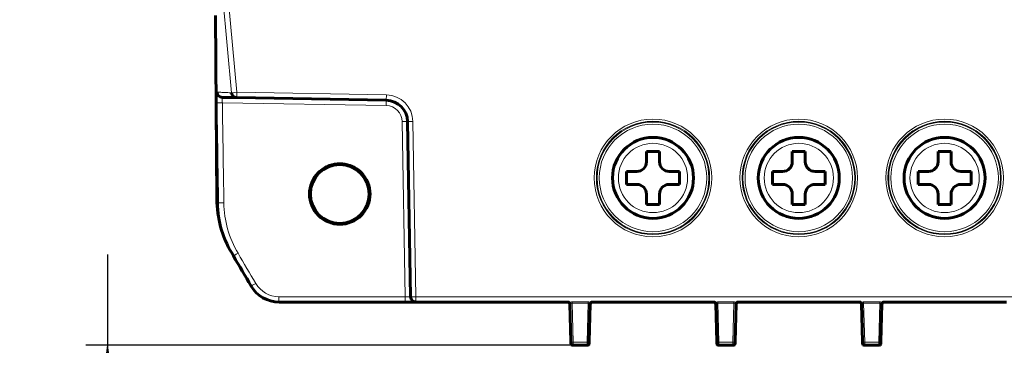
# Model space of a CAD drawing. Header units: millimetres. Extents: x 0 to 841, y 0 to 594.
# Tile 1 of 29: x 144 to 236, y 181 to 211. Entities that reach past the tile are written whole.
import ezdxf

# ---------------------------------------------------------------- set-up
doc = ezdxf.new("R2010")
doc.units = ezdxf.units.MM
doc.linetypes.add('K5LT_BASIC', pattern=[0])
doc.linetypes.add('K5LT_THIN', pattern=[0])
doc.layers.add('Системный слой', color=7, linetype='Continuous')
doc.styles.add('KDIMTEXTSTYLE', font='GOST_AU.SHX', dxfattribs={"width": 0.96, "oblique": 15, "height": 5})
doc.dimstyles.new('KDIMSTYLE (1.00)', dxfattribs={"dimtxt": 5, "dimasz": 1, "dimexe": 2, "dimexo": 0, "dimgap": 1, "dimtad": 1, "dimtxsty": 'KDIMTEXTSTYLE', "dimsah": 1, "dimcen": 0, "dimdle": 1, "dimadec": 0, "dimazin": 0, "dimtfac": 0.667, "dimtmove": 0, "dimatfit": 3, "dimfxl": 1, "dimtvp": 1, "dimtolj": 1, "dimtzin": 0, "dimarcsym": 0})

# ---------------------------------------------------------------- blocks, each defined once
blk = doc.blocks.new('KDIMARROW_01')
at = {"layer": 'Системный слой'}
blk.add_hatch(color=0, dxfattribs=at).paths.add_polyline_path([(0, 0), (-5, 0.658), (-4.5, 0), (-5, -0.658)])
at = {"layer": 'Системный слой', "color": 0, "linetype": 'K5LT_THIN', "lineweight": 18}
for p, q in [((-4.5, 0), (-5, 0.658)), ((-5, 0.658), (0, 0)), ((0, 0), (-5, -0.658)), ((-5, -0.658), (-4.5, 0)), ((0, 0), (-1, 0))]:
    blk.add_line(p, q, dxfattribs=at)

msp = doc.modelspace()

# ---------------------------------------------------------------- linework, layer by layer
at = {"layer": 'Системный слой', "color": 7, "linetype": 'K5LT_THIN', "lineweight": 18}
for p, q in [((164.022, 204.011), (162.623, 219.179)), ((163.121, 219.225), (164.519, 204.057)), ((164.022, 204.011), (164.519, 204.057)), ((164.511, 203.557), (164.519, 204.057)), ((164.519, 204.057), (178.355, 203.816)), ((178.346, 203.316), (178.355, 203.816)), ((178.343, 202.822), (163.165, 203.087)), ((180.1, 185.133), (179.817, 201.349)), ((180.311, 201.351), (180.811, 201.36)), ((180.811, 201.36), (181.094, 185.139)), ((168.409, 185.133), (180.1, 185.133)), ((180.594, 185.131), (181.094, 185.139)), ((181.094, 185.139), (181.094, 184.639)), ((181.094, 185.139), (278.982, 185.139)), ((195.541, 184.648), (197.035, 184.648)), ((195.541, 184.648), (195.541, 184.541)), ((195.541, 184.541), (195.636, 180.916)), ((197.035, 184.541), (195.541, 184.541)), ((196.941, 180.916), (197.035, 184.541)), ((197.035, 184.648), (197.035, 184.541)), ((209.041, 184.648), (209.041, 184.541)), ((209.041, 184.648), (210.535, 184.648)), ((210.535, 184.541), (209.041, 184.541)), ((209.041, 184.541), (209.136, 180.916)), ((210.441, 180.916), (210.535, 184.541)), ((210.535, 184.648), (210.535, 184.541)), ((222.541, 184.648), (222.541, 184.541)), ((222.541, 184.648), (224.035, 184.648)), ((222.541, 184.541), (222.636, 180.916)), ((224.035, 184.541), (222.541, 184.541)), ((223.941, 180.916), (224.035, 184.541)), ((224.035, 184.648), (224.035, 184.541)), ((195.636, 180.916), (195.64, 180.639)), ((195.636, 180.916), (196.941, 180.916)), ((196.936, 180.639), (196.941, 180.916)), ((209.136, 180.916), (210.441, 180.916)), ((209.136, 180.916), (209.14, 180.639)), ((210.436, 180.639), (210.441, 180.916)), ((222.636, 180.916), (222.64, 180.639)), ((222.636, 180.916), (223.941, 180.916)), ((223.936, 180.639), (223.941, 180.916))]:
    msp.add_line(p, q, dxfattribs=at)
at = {"layer": 'Системный слой', "color": 150, "linetype": 'K5LT_BASIC', "lineweight": 60, "true_color": 0x0080ff}
for p, q in [((162.539, 211.167), (162.65, 194.189)), ((164.511, 203.557), (163.157, 203.581)), ((178.346, 203.316), (164.511, 203.557)), ((180.594, 185.131), (180.311, 201.351)), ((202.438, 197.627), (202.438, 198.577)), ((202.438, 198.577), (203.638, 198.577)), ((203.638, 198.577), (203.638, 197.627)), ((215.938, 197.627), (215.938, 198.577)), ((215.938, 198.577), (217.138, 198.577)), ((217.138, 198.577), (217.138, 197.627)), ((229.438, 197.627), (229.438, 198.577)), ((229.438, 198.577), (230.638, 198.577)), ((230.638, 198.577), (230.638, 197.627)), ((200.588, 195.527), (200.588, 196.727)), ((200.588, 196.727), (201.538, 196.727)), ((204.538, 196.727), (205.488, 196.727)), ((205.488, 196.727), (205.488, 195.527)), ((214.088, 195.527), (214.088, 196.727)), ((214.088, 196.727), (215.038, 196.727)), ((218.038, 196.727), (218.988, 196.727)), ((218.988, 196.727), (218.988, 195.527)), ((227.588, 196.727), (228.538, 196.727)), ((227.588, 195.527), (227.588, 196.727)), ((231.538, 196.727), (232.488, 196.727)), ((232.488, 196.727), (232.488, 195.527)), ((201.538, 195.527), (200.588, 195.527)), ((205.488, 195.527), (204.538, 195.527)), ((215.038, 195.527), (214.088, 195.527)), ((218.988, 195.527), (218.038, 195.527)), ((228.538, 195.527), (227.588, 195.527)), ((232.488, 195.527), (231.538, 195.527)), ((202.438, 193.677), (202.438, 194.627)), ((203.638, 194.627), (203.638, 193.677)), ((215.938, 193.677), (215.938, 194.627)), ((217.138, 194.627), (217.138, 193.677)), ((229.438, 193.677), (229.438, 194.627)), ((230.638, 194.627), (230.638, 193.677)), ((203.638, 193.677), (202.438, 193.677)), ((217.138, 193.677), (215.938, 193.677)), ((230.638, 193.677), (229.438, 193.677)), ((164.029, 189.182), (164.19, 188.909)), ((180.106, 184.639), (168.415, 184.639)), ((181.094, 184.639), (180.106, 184.639)), ((195.266, 184.639), (181.094, 184.639)), ((195.146, 184.639), (195.266, 184.639)), ((195.436, 181), (195.346, 184.445)), ((197.231, 184.445), (197.14, 181)), ((197.31, 184.639), (197.431, 184.639)), ((208.766, 184.639), (197.31, 184.639)), ((208.646, 184.639), (208.766, 184.639)), ((208.936, 181), (208.846, 184.445)), ((210.731, 184.445), (210.64, 181)), ((222.266, 184.639), (210.81, 184.639)), ((210.81, 184.639), (210.931, 184.639)), ((222.146, 184.639), (222.266, 184.639)), ((222.436, 181), (222.346, 184.445)), ((224.231, 184.445), (224.14, 181)), ((235.766, 184.639), (224.31, 184.639)), ((224.31, 184.639), (224.431, 184.639)), ((195.44, 180.834), (195.436, 181)), ((196.936, 180.639), (195.64, 180.639)), ((197.14, 181), (197.136, 180.834)), ((208.94, 180.834), (208.936, 181)), ((210.436, 180.639), (209.14, 180.639)), ((210.64, 181), (210.636, 180.834)), ((222.44, 180.834), (222.436, 181)), ((223.936, 180.639), (222.64, 180.639)), ((224.14, 181), (224.136, 180.834))]:
    msp.add_line(p, q, dxfattribs=at)
at = {"layer": 'Системный слой', "color": 7, "linetype": 'K5LT_THIN', "lineweight": 18}
for centre in [(203.038, 196.127), (216.538, 196.127), (230.038, 196.127)]:
    msp.add_circle(centre, 3.206, dxfattribs=at)
at = {"layer": 'Системный слой', "color": 150, "linetype": 'K5LT_BASIC', "lineweight": 60, "true_color": 0x0080ff}
msp.add_circle((174.038, 194.639), 2.721, dxfattribs=at)
for centre, radius, start, end in [((178.311, 201.316), 2, 1, 89), ((203.038, 196.127), 3.75, 0, 270), ((216.538, 196.127), 3.75, 0, 270), ((230.038, 196.127), 3.75, 0, 270), ((201.538, 197.627), 0.9, 270, 0), ((204.538, 197.627), 0.9, 180, 270), ((215.038, 197.627), 0.9, 270, 0), ((218.038, 197.627), 0.9, 180, 270), ((228.538, 197.627), 0.9, 270, 0), ((231.538, 197.627), 0.9, 180, 270), ((203.038, 196.127), 3.75, 270, 360), ((216.538, 196.127), 3.75, 270, 360), ((230.038, 196.127), 3.75, 270, 0), ((201.538, 194.627), 0.9, 0, 90), ((204.538, 194.627), 0.9, 90, 180), ((215.038, 194.627), 0.9, 0, 90), ((218.038, 194.627), 0.9, 90, 180), ((228.538, 194.627), 0.9, 0, 90), ((231.538, 194.627), 0.9, 90, 180), ((168.415, 187.639), 3, 210.44854, 270), ((181.094, 185.139), 0.5, 181, 270), ((195.146, 184.439), 0.2, 1.5, 90), ((197.431, 184.439), 0.2, 90, 178.5), ((208.646, 184.439), 0.2, 1.55945, 90), ((208.646, 184.439), 0.2, 1.5, 1.55945), ((210.931, 184.439), 0.2, 90, 178.5), ((210.931, 184.439), 0.2, 90.29932, 92.21109), ((222.146, 184.439), 0.2, 89.85963, 90), ((222.146, 184.439), 0.2, 1.5, 89.85963), ((224.431, 184.439), 0.2, 90, 178.5), ((224.431, 184.439), 0.2, 90.29932, 92.21109), ((195.64, 180.839), 0.2, 181.5, 270), ((196.936, 180.839), 0.2, 270, 358.5), ((209.14, 180.839), 0.2, 181.5, 270), ((210.436, 180.839), 0.2, 270, 358.5), ((222.64, 180.839), 0.2, 181.5, 270), ((223.936, 180.839), 0.2, 270, 358.5)]:
    msp.add_arc(centre, radius, start, end, dxfattribs=at)
at = {"layer": 'Системный слой', "color": 7, "linetype": 'K5LT_THIN', "lineweight": 18}
for centre, radius, start, end in [((178.311, 201.316), 2.5, 1, 89), ((178.317, 201.322), 1.5, 1, 89), ((203.038, 196.127), 5.445, 270, 180), ((216.538, 196.127), 5.445, 270, 180), ((230.038, 196.127), 5.445, 270, 180), ((203.038, 196.127), 5.245, 0, 270), ((203.038, 196.127), 5.177, 90, 180), ((203.038, 196.127), 4.977, 90, 0), ((203.038, 196.127), 5.177, 270, 90), ((203.038, 196.127), 4.977, 0, 90), ((216.538, 196.127), 5.245, 0, 270), ((216.538, 196.127), 5.177, 90, 180), ((216.538, 196.127), 4.977, 90, 0), ((216.538, 196.127), 5.177, 270, 90), ((216.538, 196.127), 4.977, 0, 90), ((230.038, 196.127), 5.245, 0, 270), ((230.038, 196.127), 5.177, 90, 180), ((230.038, 196.127), 4.977, 90, 0), ((230.038, 196.127), 5.177, 270, 90), ((230.038, 196.127), 4.977, 0, 90), ((203.038, 196.127), 5.445, 180, 270), ((203.038, 196.127), 5.177, 180, 270), ((203.038, 196.127), 5.245, 270, 0), ((216.538, 196.127), 5.445, 180, 270), ((216.538, 196.127), 5.177, 180, 270), ((216.538, 196.127), 5.245, 270, 0), ((230.038, 196.127), 5.445, 180, 270), ((230.038, 196.127), 5.177, 180, 270), ((230.038, 196.127), 5.245, 270, 0), ((168.409, 187.633), 2.5, 210.44854, 270)]:
    msp.add_arc(centre, radius, start, end, dxfattribs=at)
at = {"layer": 'Системный слой', "color": 150, "linetype": 'K5LT_BASIC', "lineweight": 60, "true_color": 0x0080ff}
for centre, ratio, start_param in [((163.165, 204.081), 0.999954, 4.746421), ((164.519, 204.057), 0.999948, 4.821786)]:
    msp.add_ellipse(centre, major_axis=(-0.009, -0.5), ratio=ratio, start_param=start_param, end_param=6.283185, dxfattribs=at)
at = {"layer": 'Системный слой', "color": 7, "linetype": 'K5LT_THIN', "lineweight": 18}
for centre, major_axis, ratio, start_param, end_param in [((178.337, 202.816), (0.009, 0.5), 0.012124, 4.724944, 6.283185), ((163.171, 203.093), (0.5, 0.008), 0.012151, 3.152241, 4.69986), ((179.811, 201.342), (0.5, 0.009), 0.012124, 0, 1.558242), ((163.312, 193.834), (0.5, 0.008), 0.012154, 3.162683, 4.699863), ((164.621, 189.162), (0.431, 0.253), 0.004392, 3.141593, 4.695497), ((166.26, 186.372), (0.431, 0.253), 0.004386, 3.141593, 4.695496), ((168.415, 185.139), (0, -0.5), 0.012342, 4.72473, 6.283185), ((180.094, 185.139), (-0.5, 0.009), 0.01211, 1.583774, 3.142015), ((180.106, 185.139), (0, -0.5), 0.012342, 4.72473, 6.283185), ((195.266, 184.439), (0, 0.2), 0.733191, 5.057246, 6.283185), ((195.546, 184.439), (0.2, -0.008), 0.445565, 2.373418, 3.170724), ((197.31, 184.439), (0, 0.2), 0.733191, 0, 1.22594), ((197.03, 184.439), (-0.2, -0.008), 0.445565, 3.112461, 3.909768), ((208.766, 184.439), (0, 0.2), 0.733191, 5.057246, 6.283185), ((209.046, 184.439), (0.2, -0.008), 0.445565, 2.373418, 3.170724), ((210.81, 184.439), (0, 0.2), 0.733191, 0, 1.22594), ((210.53, 184.439), (-0.2, -0.008), 0.445565, 3.112461, 3.909768), ((222.266, 184.439), (0, 0.2), 0.733191, 5.057246, 6.283185), ((222.546, 184.439), (0.2, -0.008), 0.445565, 2.373418, 3.170724), ((224.31, 184.439), (0, 0.2), 0.733191, 0, 1.22594), ((224.03, 184.439), (-0.2, -0.008), 0.445565, 3.112461, 3.909768), ((195.636, 181.005), (-0.2, -0.005), 0.447091, 0, 1.559089), ((196.941, 181.005), (0.2, -0.005), 0.447091, 4.724096, 6.283185), ((209.136, 181.005), (-0.2, -0.005), 0.447091, 0, 1.559089), ((210.441, 181.005), (0.2, -0.005), 0.447091, 4.724096, 6.283185), ((222.636, 181.005), (-0.2, -0.005), 0.447091, 0, 1.559089), ((223.941, 181.005), (0.2, -0.005), 0.447091, 4.724096, 6.283185)]:
    msp.add_ellipse(centre, major_axis=major_axis, ratio=ratio, start_param=start_param, end_param=end_param, dxfattribs=at)
for points, knots in [([(162.671, 203.086), (162.67, 203.197), (162.668, 203.311), (162.667, 203.416), (162.666, 203.521), (162.665, 203.621), (162.664, 203.708), (162.663, 203.794), (162.663, 203.869), (162.663, 203.927), (162.663, 203.986), (162.663, 204.028), (162.664, 204.051), (162.664, 204.065), (162.665, 204.073), (162.666, 204.073)], [0, 0, 0, 0, 0.216726, 0.216726, 0.216726, 0.4334, 0.4334, 0.4334, 0.649948, 0.649948, 0.649948, 0.866437, 0.866437, 0.866437, 1, 1, 1, 1]), ([(162.666, 204.073), (162.667, 204.073), (162.682, 204.071), (162.696, 204.07), (162.844, 204.06), (162.982, 204.052), (163.269, 204.038), (163.419, 204.032), (163.719, 204.021), (163.87, 204.016), (164.022, 204.011)], [0, 0, 0, 0, 0.003707, 0.033285, 0.033285, 0.344138, 0.344138, 0.672069, 0.672069, 1, 1, 1, 1]), ([(163.157, 203.581), (163.156, 203.581), (163.155, 203.577), (163.154, 203.57), (163.153, 203.559), (163.152, 203.537), (163.152, 203.508), (163.152, 203.479), (163.153, 203.442), (163.154, 203.398), (163.155, 203.355), (163.156, 203.305), (163.158, 203.252), (163.16, 203.2), (163.162, 203.143), (163.165, 203.087)], [0, 0, 0, 0, 0.133532, 0.133532, 0.133532, 0.349948, 0.349948, 0.349948, 0.566449, 0.566449, 0.566449, 0.783151, 0.783151, 0.783151, 1, 1, 1, 1]), ([(162.65, 194.189), (162.676, 194.13), (162.73, 194.008), (162.784, 193.888), (162.812, 193.826)], [0, 0, 0, 0, 0.475033, 1, 1, 1, 1]), ([(195.266, 184.639), (195.299, 184.639), (195.335, 184.641), (195.373, 184.643), (195.415, 184.645), (195.459, 184.647), (195.504, 184.648), (195.516, 184.648), (195.528, 184.648), (195.541, 184.648)], [0, 0, 0, 0, 0.418521, 0.418521, 0.418521, 0.875164, 0.875164, 0.875164, 1, 1, 1, 1]), ([(195.541, 184.541), (195.535, 184.541), (195.528, 184.541), (195.522, 184.541), (195.507, 184.54), (195.492, 184.537), (195.479, 184.534), (195.471, 184.532), (195.464, 184.53), (195.457, 184.527), (195.437, 184.521), (195.419, 184.513), (195.404, 184.507)], [0, 0, 0, 0, 0.109845, 0.109845, 0.109845, 0.388543, 0.388543, 0.388543, 0.539726, 0.539726, 0.539726, 1, 1, 1, 1]), ([(197.035, 184.648), (197.075, 184.648), (197.114, 184.647), (197.152, 184.645), (197.188, 184.644), (197.222, 184.642), (197.255, 184.641), (197.274, 184.64), (197.293, 184.639), (197.31, 184.639)], [0, 0, 0, 0, 0.400021, 0.400021, 0.400021, 0.776385, 0.776385, 0.776385, 1, 1, 1, 1]), ([(197.172, 184.507), (197.164, 184.51), (197.155, 184.514), (197.145, 184.518), (197.13, 184.524), (197.113, 184.53), (197.094, 184.535), (197.081, 184.537), (197.068, 184.54), (197.055, 184.54), (197.048, 184.541), (197.042, 184.541), (197.035, 184.541)], [0, 0, 0, 0, 0.253446, 0.253446, 0.253446, 0.639651, 0.639651, 0.639651, 0.885122, 0.885122, 0.885122, 1, 1, 1, 1]), ([(208.766, 184.639), (208.799, 184.639), (208.835, 184.641), (208.873, 184.643), (208.915, 184.645), (208.959, 184.647), (209.004, 184.648), (209.016, 184.648), (209.028, 184.648), (209.041, 184.648)], [0, 0, 0, 0, 0.418521, 0.418521, 0.418521, 0.875164, 0.875164, 0.875164, 1, 1, 1, 1]), ([(209.041, 184.541), (209.035, 184.541), (209.028, 184.541), (209.022, 184.541), (209.007, 184.54), (208.992, 184.537), (208.979, 184.534), (208.971, 184.532), (208.964, 184.53), (208.957, 184.527), (208.937, 184.521), (208.919, 184.513), (208.904, 184.507)], [0, 0, 0, 0, 0.109845, 0.109845, 0.109845, 0.388543, 0.388543, 0.388543, 0.539726, 0.539726, 0.539726, 1, 1, 1, 1]), ([(210.535, 184.648), (210.575, 184.648), (210.614, 184.647), (210.652, 184.645), (210.688, 184.644), (210.722, 184.642), (210.755, 184.641), (210.774, 184.64), (210.793, 184.639), (210.81, 184.639)], [0, 0, 0, 0, 0.400021, 0.400021, 0.400021, 0.776385, 0.776385, 0.776385, 1, 1, 1, 1]), ([(210.672, 184.507), (210.664, 184.51), (210.655, 184.514), (210.645, 184.518), (210.63, 184.524), (210.613, 184.53), (210.594, 184.535), (210.581, 184.537), (210.568, 184.54), (210.555, 184.54), (210.548, 184.541), (210.542, 184.541), (210.535, 184.541)], [0, 0, 0, 0, 0.253446, 0.253446, 0.253446, 0.639651, 0.639651, 0.639651, 0.885122, 0.885122, 0.885122, 1, 1, 1, 1]), ([(222.266, 184.639), (222.299, 184.639), (222.335, 184.641), (222.373, 184.643), (222.415, 184.645), (222.459, 184.647), (222.504, 184.648), (222.516, 184.648), (222.528, 184.648), (222.541, 184.648)], [0, 0, 0, 0, 0.418521, 0.418521, 0.418521, 0.875164, 0.875164, 0.875164, 1, 1, 1, 1]), ([(222.541, 184.541), (222.535, 184.541), (222.528, 184.541), (222.522, 184.541), (222.507, 184.54), (222.492, 184.537), (222.479, 184.534), (222.471, 184.532), (222.464, 184.53), (222.457, 184.527), (222.437, 184.521), (222.419, 184.513), (222.404, 184.507)], [0, 0, 0, 0, 0.109845, 0.109845, 0.109845, 0.388543, 0.388543, 0.388543, 0.539726, 0.539726, 0.539726, 1, 1, 1, 1]), ([(224.035, 184.648), (224.075, 184.648), (224.114, 184.647), (224.152, 184.645), (224.188, 184.644), (224.222, 184.642), (224.255, 184.641), (224.274, 184.64), (224.293, 184.639), (224.31, 184.639)], [0, 0, 0, 0, 0.400021, 0.400021, 0.400021, 0.776385, 0.776385, 0.776385, 1, 1, 1, 1]), ([(224.172, 184.507), (224.164, 184.51), (224.155, 184.514), (224.145, 184.518), (224.13, 184.524), (224.113, 184.53), (224.094, 184.535), (224.081, 184.537), (224.068, 184.54), (224.055, 184.54), (224.048, 184.541), (224.042, 184.541), (224.035, 184.541)], [0, 0, 0, 0, 0.253446, 0.253446, 0.253446, 0.639651, 0.639651, 0.639651, 0.885122, 0.885122, 0.885122, 1, 1, 1, 1])]:
    msp.add_open_spline(points, degree=3, knots=knots, dxfattribs=at)
for points in [[(162.812, 193.826), (162.766, 196.913), (162.719, 199.999), (162.671, 203.086)], [(163.165, 203.087), (163.212, 200.001), (163.259, 196.914), (163.306, 193.827)], [(164.19, 188.909), (163.312, 190.403), (162.838, 192.094), (162.812, 193.826)], [(163.306, 193.827), (163.331, 192.181), (163.78, 190.576), (164.615, 189.156)], [(164.615, 189.156), (165.161, 188.226), (165.707, 187.296), (166.254, 186.366)]]:
    msp.add_open_spline(points, degree=3, dxfattribs=at)
at = {"layer": 'Системный слой', "color": 150, "linetype": 'K5LT_BASIC', "lineweight": 60, "true_color": 0x0080ff}
for points, knots in [([(175.803, 196.823), (175.88, 196.761), (175.954, 196.695), (176.543, 196.105), (176.845, 195.376), (176.845, 193.907), (176.543, 193.178), (175.504, 192.139), (174.775, 191.837), (173.306, 191.837), (172.577, 192.139), (171.538, 193.178), (171.236, 193.907), (171.236, 195.376), (171.538, 196.105), (172.349, 196.916), (172.706, 197.139), (173.093, 197.278)], [0, 0, 0, 0, 0.0168556, 0.0168556, 0.1418556, 0.1418556, 0.2668556, 0.2668556, 0.3918556, 0.3918556, 0.5168556, 0.5168556, 0.6418556, 0.6418556, 0.7668556, 0.7668556, 0.8369404, 0.8369404, 0.8369404, 0.8369404]), ([(173.093, 197.278), (173.396, 197.388), (173.718, 197.446), (174.676, 197.446), (175.307, 197.22), (175.803, 196.823)], [0.8369404, 0.8369404, 0.8369404, 0.8369404, 0.8918556, 0.8918556, 1, 1, 1, 1]), ([(195.146, 184.639), (195.148, 184.639), (195.15, 184.639), (195.158, 184.639), (195.164, 184.639), (195.177, 184.637), (195.185, 184.636), (195.202, 184.632), (195.21, 184.629), (195.219, 184.625), (195.22, 184.625), (195.228, 184.621), (195.236, 184.618), (195.252, 184.609), (195.26, 184.604), (195.275, 184.592), (195.282, 184.586), (195.295, 184.573), (195.301, 184.565), (195.313, 184.55), (195.318, 184.542), (195.326, 184.525), (195.33, 184.517), (195.337, 184.5), (195.339, 184.491), (195.343, 184.473), (195.344, 184.464), (195.345, 184.452), (195.346, 184.448), (195.346, 184.445)], [0.122446, 0.122446, 0.122446, 0.122446, 0.489785, 0.489785, 1.34691, 1.34691, 2.571373, 2.571373, 3.974068, 3.974068, 4.070436, 4.070436, 5.400937, 5.400937, 6.847321, 6.847321, 8.30445, 8.30445, 9.764198, 9.764198, 11.218295, 11.218295, 12.658107, 12.658107, 14.077218, 14.077218, 15.470222, 15.470222, 15.989266, 15.989266, 15.989266, 15.989266]), ([(197.431, 184.639), (197.422, 184.639), (197.413, 184.639), (197.396, 184.636), (197.387, 184.635), (197.369, 184.63), (197.361, 184.627), (197.344, 184.62), (197.335, 184.616), (197.319, 184.606), (197.312, 184.6), (197.297, 184.589), (197.29, 184.582), (197.277, 184.568), (197.271, 184.561), (197.261, 184.545), (197.256, 184.537), (197.248, 184.52), (197.244, 184.512), (197.238, 184.494), (197.236, 184.485), (197.232, 184.466), (197.231, 184.455), (197.231, 184.445)], [0, 0, 0, 0, 1.020244, 1.020244, 2.062377, 2.062377, 3.126982, 3.126982, 4.209072, 4.209072, 5.302764, 5.302764, 6.401849, 6.401849, 7.503092, 7.503092, 8.601014, 8.601014, 9.689084, 9.689084, 10.760994, 10.760994, 12, 12, 12, 12]), ([(208.646, 184.639), (208.647, 184.639), (208.648, 184.639), (208.65, 184.639), (208.651, 184.639), (208.654, 184.639), (208.655, 184.639), (208.657, 184.639), (208.658, 184.639), (208.66, 184.639), (208.662, 184.639), (208.663, 184.639)], [0, 0, 0, 0, 0.4, 0.4, 0.8, 0.8, 1.2, 1.2, 1.6, 1.6, 2, 2, 2, 2]), ([(208.646, 184.639), (208.648, 184.639), (208.65, 184.639), (208.658, 184.639), (208.664, 184.639), (208.677, 184.637), (208.685, 184.636), (208.702, 184.632), (208.71, 184.629), (208.719, 184.625), (208.72, 184.625), (208.728, 184.621), (208.736, 184.618), (208.752, 184.609), (208.76, 184.604), (208.775, 184.592), (208.782, 184.586), (208.795, 184.573), (208.8, 184.565), (208.807, 184.558), (208.807, 184.558), (208.813, 184.55), (208.818, 184.542), (208.826, 184.525), (208.83, 184.517), (208.837, 184.5), (208.839, 184.491), (208.843, 184.473), (208.844, 184.464), (208.845, 184.452), (208.846, 184.448), (208.846, 184.445)], [0.122446, 0.122446, 0.122446, 0.122446, 0.489785, 0.489785, 1.34691, 1.34691, 2.571373, 2.571373, 3.974068, 3.974068, 4.070436, 4.070436, 5.400937, 5.400937, 6.847321, 6.847321, 8.30445, 8.30445, 9.714951, 9.714951, 9.764198, 9.764198, 11.218295, 11.218295, 12.658107, 12.658107, 14.077218, 14.077218, 15.470222, 15.470222, 15.989266, 15.989266, 15.989266, 15.989266]), ([(210.93, 184.639), (210.929, 184.639), (210.927, 184.639), (210.926, 184.639), (210.926, 184.639), (210.924, 184.639), (210.922, 184.639), (210.915, 184.639), (210.91, 184.638), (210.898, 184.637), (210.89, 184.635), (210.873, 184.631), (210.865, 184.628), (210.848, 184.622), (210.839, 184.617), (210.823, 184.608), (210.815, 184.603), (210.8, 184.591), (210.793, 184.585), (210.78, 184.571), (210.774, 184.564), (210.763, 184.549), (210.758, 184.541), (210.749, 184.524), (210.745, 184.516), (210.739, 184.498), (210.737, 184.489), (210.733, 184.471), (210.732, 184.463), (210.731, 184.451), (210.731, 184.448), (210.731, 184.445)], [0.054034, 0.054034, 0.054034, 0.054034, 0.215972, 0.215972, 0.216135, 0.216135, 0.594372, 0.594372, 1.296812, 1.296812, 2.53959, 2.53959, 3.954084, 3.954084, 5.392665, 5.392665, 6.850735, 6.850735, 8.319475, 8.319475, 9.790669, 9.790669, 11.256001, 11.256001, 12.706791, 12.706791, 14.134737, 14.134737, 15.536173, 15.536173, 16, 16, 16, 16]), ([(222.146, 184.639), (222.148, 184.639), (222.151, 184.639), (222.158, 184.639), (222.164, 184.639), (222.177, 184.637), (222.185, 184.636), (222.202, 184.632), (222.21, 184.629), (222.219, 184.625), (222.22, 184.625), (222.228, 184.621), (222.236, 184.618), (222.252, 184.609), (222.26, 184.604), (222.275, 184.592), (222.282, 184.586), (222.295, 184.573), (222.3, 184.565), (222.307, 184.558), (222.307, 184.558), (222.313, 184.55), (222.318, 184.542), (222.326, 184.525), (222.33, 184.517), (222.337, 184.5), (222.339, 184.491), (222.343, 184.473), (222.344, 184.464), (222.345, 184.452), (222.346, 184.448), (222.346, 184.445)], [0.147634, 0.147634, 0.147634, 0.147634, 0.489785, 0.489785, 1.34691, 1.34691, 2.571373, 2.571373, 3.974068, 3.974068, 4.070436, 4.070436, 5.400937, 5.400937, 6.847321, 6.847321, 8.30445, 8.30445, 9.714951, 9.714951, 9.764198, 9.764198, 11.218295, 11.218295, 12.658107, 12.658107, 14.077218, 14.077218, 15.470222, 15.470222, 15.989266, 15.989266, 15.989266, 15.989266]), ([(224.43, 184.639), (224.429, 184.639), (224.427, 184.639), (224.426, 184.639), (224.426, 184.639), (224.424, 184.639), (224.422, 184.639), (224.415, 184.639), (224.41, 184.638), (224.398, 184.637), (224.39, 184.635), (224.373, 184.631), (224.365, 184.628), (224.348, 184.622), (224.339, 184.617), (224.323, 184.608), (224.315, 184.603), (224.3, 184.591), (224.293, 184.585), (224.28, 184.571), (224.274, 184.564), (224.263, 184.549), (224.258, 184.541), (224.249, 184.524), (224.245, 184.516), (224.239, 184.498), (224.237, 184.489), (224.233, 184.471), (224.232, 184.463), (224.231, 184.451), (224.231, 184.448), (224.231, 184.445)], [0.054034, 0.054034, 0.054034, 0.054034, 0.215973, 0.215973, 0.216136, 0.216136, 0.594373, 0.594373, 1.296813, 1.296813, 2.539592, 2.539592, 3.954087, 3.954087, 5.392668, 5.392668, 6.850738, 6.850738, 8.319478, 8.319478, 9.790672, 9.790672, 11.256003, 11.256003, 12.706794, 12.706794, 14.13474, 14.13474, 15.536175, 15.536175, 16, 16, 16, 16])]:
    msp.add_open_spline(points, degree=3, knots=knots, dxfattribs=at)
for points in [[(162.65, 194.189), (162.661, 192.425), (163.136, 190.703), (164.029, 189.182)], [(164.19, 188.909), (164.735, 187.981), (165.281, 187.051), (165.829, 186.119)]]:
    msp.add_open_spline(points, degree=3, dxfattribs=at)

# ---------------------------------------------------------------- dimensions: what is measured, and where the dimension line sits
at = {"layer": 'Системный слой', "color": 7}
msp.add_linear_dim(base=(152.538, 180.639), p1=(229.986, 408.639), p2=(195.64, 180.639), angle=90, location=(152.538, 294.639), text='\\H5.0;\\W0.965;\\Q15;\\H5.0;\\W0.965;\\Q15;\\Q15;В', dimstyle='KDIMSTYLE (1.00)', override={"dimexo": 0, "dimblk1": 'KDIMARROW_01', "dimblk2": 'KDIMARROW_01', "dimse1": 0, "dimse2": 0, "dimclrt": 7, "dimtolj": 1}, dxfattribs=at).render()

doc.saveas('drawing.dxf')
